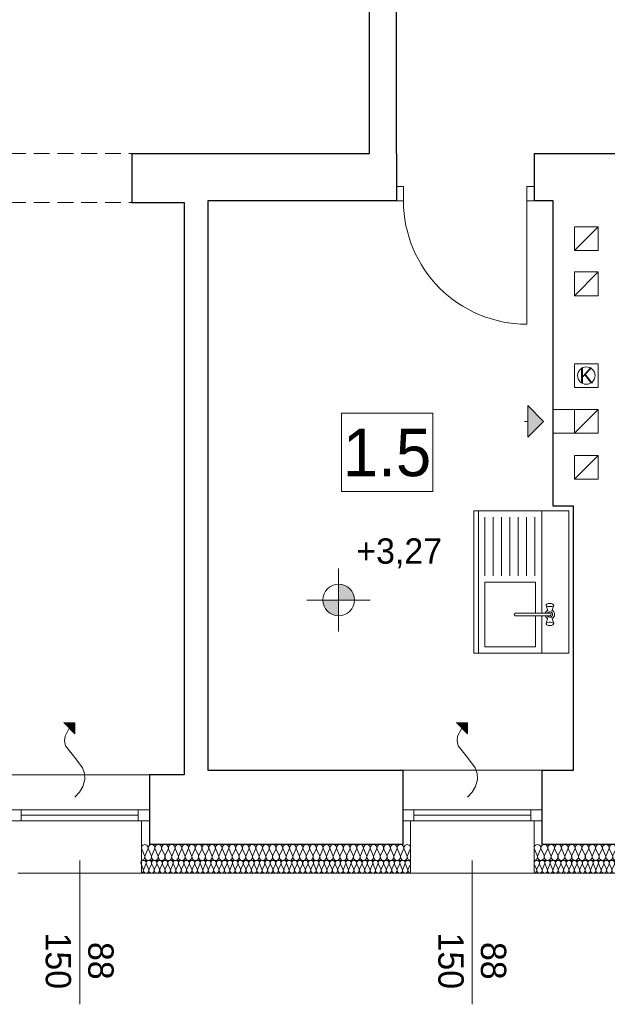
# Model space of a CAD drawing. Extents: x -613240 to -325500, y -25863 to 152403.
# Tile 149 of 254: x -422564 to -418852, y 57903 to 64128. Entities that reach past the tile are written whole.
import ezdxf

# ---------------------------------------------------------------- set-up
doc = ezdxf.new("R2010")
doc.units = 0
doc.header["$MEASUREMENT"] = 0
doc.linetypes.add('Krawędzie ukryte', pattern=[150, 100, -50])
for name, color, linetype in [('A-Okna', 7, 'Continuous'), ('Arch ocieplenie', 7, 'Continuous'), ('Inwent Izolacje', 7, 'Continuous'), ('INWENT RZĘDNE', 7, 'Continuous'), ('Istniejące kominy', 7, 'Continuous')]:
    doc.layers.add(name, color=color, linetype=linetype)
for name, color, linetype, lineweight, true_color in [('A-Okna_Nr_Pióra__9', 7, 'Continuous', 13, 0x3dad99), ('Arch ocieplenie_Nr_Pióra__9', 7, 'Continuous', 13, 0x3dad99), ('Arch wykończenie_Nr_Pióra__3', 7, 'Continuous', 18, 0xff6600), ('Inwent Izolacje_Nr_Pióra__2', 7, 'Continuous', 13, 0x7f7f7f), ('INWENT.ŚCIANY_Nr_Pióra__2', 7, 'Continuous', 13, 0x7f7f7f)]:
    doc.layers.add(name, color=color, linetype=linetype, lineweight=lineweight, true_color=true_color)
for name, color, linetype, lineweight in [('Arch opisy_Nr_Pióra__1', 7, 'Continuous', 25), ('INWENT OPISY_Nr_Pióra__21', 7, 'Continuous', 9), ('INWENT RURY SPUSTOWE_Nr_Pióra__21', 7, 'Continuous', 9), ('INWENT RZĘDNE_Nr_Pióra__21', 7, 'Continuous', 9), ('INWENT wyposarzenie_Nr_Pióra__21', 7, 'Continuous', 9), ('INWENT. DRZWI_Nr_Pióra__5', 7, 'Continuous', 13), ('INWENT. OKNA_Nr_Pióra__21', 7, 'Continuous', 9), ('INWENT. OKNA_Nr_Pióra__5', 7, 'Continuous', 13), ('INWENT.ŚCIANY_Nr_Pióra__1', 7, 'Continuous', 25), ('INWENT.ŚCIANY_Nr_Pióra__21', 7, 'Continuous', 9), ('Istniejące kominy_Nr_Pióra__21', 7, 'Continuous', 9), ('Istniejące stropy_Nr_Pióra__5', 7, 'Continuous', 13)]:
    doc.layers.add(name, color=color, linetype=linetype, lineweight=lineweight)
doc.styles.add('GENERATED_STYLE_2', font='txt')
doc.styles.add('GENERATED_STYLE_3', font='txt')
doc.styles.add('GENERATED_STYLE_5', font='txt')

# ---------------------------------------------------------------- blocks, each defined once
blk = doc.blocks.new('Izolacja cieplna 14_190', base_point=(-419314.9, 58732.6))
at = {"layer": 'Arch ocieplenie_Nr_Pióra__9', "linetype": 'Continuous'}
for p, q in [((-419313.5, 58788.8), (-419299.4, 58756.5)), ((-419296.6, 58756.5), (-419282.4, 58788.8)), ((-419279.6, 58788.8), (-419265.5, 58756.5)), ((-419262.6, 58756.5), (-419248.5, 58788.8)), ((-419245.7, 58788.8), (-419231.6, 58756.5)), ((-419228.7, 58756.5), (-419214.6, 58788.8)), ((-419211.7, 58788.8), (-419197.6, 58756.5)), ((-419194.8, 58756.5), (-419180.7, 58788.8)), ((-419177.8, 58788.8), (-419163.7, 58756.5)), ((-419160.8, 58756.5), (-419146.7, 58788.8)), ((-419143.9, 58788.8), (-419129.8, 58756.5)), ((-419126.9, 58756.5), (-419112.8, 58788.8)), ((-419110, 58788.8), (-419095.8, 58756.5)), ((-419093, 58756.5), (-419078.9, 58788.8)), ((-419076, 58788.8), (-419061.9, 58756.5)), ((-419059.1, 58756.5), (-419044.9, 58788.8)), ((-419042.1, 58788.8), (-419028, 58756.5)), ((-419025.1, 58756.5), (-419011, 58788.8)), ((-419008.2, 58788.8), (-418994.1, 58756.5)), ((-418991.2, 58756.5), (-418977.1, 58788.8)), ((-418974.2, 58788.8), (-418960.1, 58756.5)), ((-418957.3, 58756.5), (-418943.2, 58788.8)), ((-418940.3, 58788.8), (-418926.2, 58756.5)), ((-418923.3, 58756.5), (-418909.2, 58788.8)), ((-418906.4, 58788.8), (-418892.3, 58756.5)), ((-418889.4, 58756.5), (-418875.3, 58788.8)), ((-418872.5, 58788.8), (-418858.3, 58756.5)), ((-418855.5, 58756.5), (-418841.4, 58788.8)), ((-418838.5, 58788.8), (-418824.4, 58756.5)), ((-418821.6, 58756.5), (-418807.4, 58788.8)), ((-418804.6, 58788.8), (-418790.5, 58756.5)), ((-418787.6, 58756.5), (-418773.5, 58788.8)), ((-418770.7, 58788.8), (-418756.6, 58756.5)), ((-418753.7, 58756.5), (-418739.6, 58788.8)), ((-418736.7, 58788.8), (-418722.6, 58756.5)), ((-418719.8, 58756.5), (-418705.7, 58788.8)), ((-418702.8, 58788.8), (-418688.7, 58756.5)), ((-418685.8, 58756.5), (-418671.7, 58788.8)), ((-418668.9, 58788.8), (-418654.8, 58756.5)), ((-418651.9, 58756.5), (-418637.8, 58788.8)), ((-418635, 58788.8), (-418620.8, 58756.5)), ((-418618, 58756.5), (-418603.9, 58788.8)), ((-418601, 58788.8), (-418586.9, 58756.5)), ((-418584.1, 58756.5), (-418569.9, 58788.8)), ((-418567.1, 58788.8), (-418553, 58756.5)), ((-418550.1, 58756.5), (-418536, 58788.8)), ((-418533.2, 58788.8), (-418519.1, 58756.5)), ((-418516.2, 58756.5), (-418502.1, 58788.8)), ((-418499.2, 58788.8), (-418485.1, 58756.5)), ((-418482.3, 58756.5), (-418468.2, 58788.8)), ((-418465.3, 58788.8), (-418451.2, 58756.5)), ((-418448.3, 58756.5), (-418434.2, 58788.8)), ((-418431.4, 58788.8), (-418417.3, 58756.5)), ((-418414.4, 58756.5), (-418400.3, 58788.8)), ((-418397.5, 58788.8), (-418383.3, 58756.5)), ((-418380.5, 58756.5), (-418366.4, 58788.8))]:
    blk.add_line(p, q, dxfattribs=at)
for centre, start_param, end_param in [((-419298, 58795.6), 4.299595, 8.266775), ((-419264.1, 58795.6), 4.299595, 8.266775), ((-419230.1, 58795.6), 4.299595, 8.266775), ((-419196.2, 58795.6), 4.299595, 8.266775), ((-419162.3, 58795.6), 4.299595, 8.266775), ((-419128.3, 58795.6), 4.299595, 8.266775), ((-419094.4, 58795.6), 4.299595, 8.266775), ((-419060.5, 58795.6), 4.299595, 8.266775), ((-419026.6, 58795.6), 4.299595, 8.266775), ((-418992.6, 58795.6), 4.299595, 8.266775), ((-418958.7, 58795.6), 4.299595, 8.266775), ((-418924.8, 58795.6), 4.299595, 8.266775), ((-418890.8, 58795.6), 4.299595, 8.266775), ((-418856.9, 58795.6), 4.299595, 8.266775), ((-418823, 58795.6), 4.299595, 8.266775), ((-418789.1, 58795.6), 4.299595, 8.266775), ((-418755.1, 58795.6), 4.299595, 8.266775), ((-418721.2, 58795.6), 4.299595, 8.266775), ((-418687.3, 58795.6), 4.299595, 8.266775), ((-418653.3, 58795.6), 4.299595, 8.266775), ((-418619.4, 58795.6), 4.299595, 8.266775), ((-418585.5, 58795.6), 4.299595, 8.266775), ((-418551.6, 58795.6), 4.299595, 8.266775), ((-418517.6, 58795.6), 4.299595, 8.266775), ((-418483.7, 58795.6), 4.299595, 8.266775), ((-418449.8, 58795.6), 4.299595, 8.266775), ((-418415.8, 58795.6), 4.299595, 8.266775), ((-418381.9, 58795.6), 4.299595, 8.266775), ((-419314.9, 58749.6), 3.141593, 5.125182), ((-419281, 58749.6), 1.158004, 5.125183), ((-419247.1, 58749.6), 1.158004, 5.125183), ((-419213.2, 58749.6), 1.158004, 5.125183), ((-419179.2, 58749.6), 1.158004, 5.125183), ((-419145.3, 58749.6), 1.158004, 5.125183), ((-419111.4, 58749.6), 1.158004, 5.125183), ((-419077.4, 58749.6), 1.158004, 5.125183), ((-419043.5, 58749.6), 1.158004, 5.125183), ((-419009.6, 58749.6), 1.158004, 5.125183), ((-418975.7, 58749.6), 1.158004, 5.125183), ((-418941.7, 58749.6), 1.158004, 5.125183), ((-418907.8, 58749.6), 1.158004, 5.125183), ((-418873.9, 58749.6), 1.158004, 5.125183), ((-418839.9, 58749.6), 1.158004, 5.125183), ((-418806, 58749.6), 1.158004, 5.125183), ((-418772.1, 58749.6), 1.158004, 5.125183), ((-418738.2, 58749.6), 1.158004, 5.125183), ((-418704.2, 58749.6), 1.158004, 5.125183), ((-418670.3, 58749.6), 1.158004, 5.125183), ((-418636.4, 58749.6), 1.158004, 5.125183), ((-418602.4, 58749.6), 1.158004, 5.125183), ((-418568.5, 58749.6), 1.158004, 5.125183), ((-418534.6, 58749.6), 1.158004, 5.125183), ((-418500.7, 58749.6), 1.158004, 5.125183), ((-418466.7, 58749.6), 1.158004, 5.125183), ((-418432.8, 58749.6), 1.158004, 5.125183), ((-418398.9, 58749.6), 1.158004, 5.125183), ((-418364.9, 58749.6), 1.158004, 3.141593)]:
    blk.add_ellipse(centre, major_axis=(0, 17), ratio=0.997066, start_param=start_param, end_param=end_param, dxfattribs=at)
blk = doc.blocks.new('Izolacja cieplna 14_191', base_point=(-421799.1, 58732.6))
at = {"layer": 'Arch ocieplenie_Nr_Pióra__9', "linetype": 'Continuous'}
for p, q in [((-421797.7, 58788.8), (-421783.5, 58756.5)), ((-421780.6, 58756.5), (-421766.4, 58788.8)), ((-421763.6, 58788.8), (-421749.4, 58756.5)), ((-421746.5, 58756.5), (-421732.4, 58788.8)), ((-421729.5, 58788.8), (-421715.3, 58756.5)), ((-421712.5, 58756.5), (-421698.3, 58788.8)), ((-421695.4, 58788.8), (-421681.2, 58756.5)), ((-421678.4, 58756.5), (-421664.2, 58788.8)), ((-421661.3, 58788.8), (-421647.2, 58756.5)), ((-421644.3, 58756.5), (-421630.1, 58788.8)), ((-421627.3, 58788.8), (-421613.1, 58756.5)), ((-421610.2, 58756.5), (-421596, 58788.8)), ((-421593.2, 58788.8), (-421579, 58756.5)), ((-421576.1, 58756.5), (-421561.9, 58788.8)), ((-421559.1, 58788.8), (-421544.9, 58756.5)), ((-421542, 58756.5), (-421527.9, 58788.8)), ((-421525, 58788.8), (-421510.8, 58756.5)), ((-421508, 58756.5), (-421493.8, 58788.8)), ((-421490.9, 58788.8), (-421476.7, 58756.5)), ((-421473.9, 58756.5), (-421459.7, 58788.8)), ((-421456.8, 58788.8), (-421442.7, 58756.5)), ((-421439.8, 58756.5), (-421425.6, 58788.8)), ((-421422.8, 58788.8), (-421408.6, 58756.5)), ((-421405.7, 58756.5), (-421391.5, 58788.8)), ((-421388.7, 58788.8), (-421374.5, 58756.5)), ((-421371.6, 58756.5), (-421357.5, 58788.8)), ((-421354.6, 58788.8), (-421340.4, 58756.5)), ((-421337.5, 58756.5), (-421323.4, 58788.8)), ((-421320.5, 58788.8), (-421306.3, 58756.5)), ((-421303.5, 58756.5), (-421289.3, 58788.8)), ((-421286.4, 58788.8), (-421272.2, 58756.5)), ((-421269.4, 58756.5), (-421255.2, 58788.8)), ((-421252.3, 58788.8), (-421238.2, 58756.5)), ((-421235.3, 58756.5), (-421221.1, 58788.8)), ((-421218.3, 58788.8), (-421204.1, 58756.5)), ((-421201.2, 58756.5), (-421187, 58788.8)), ((-421184.2, 58788.8), (-421170, 58756.5)), ((-421167.1, 58756.5), (-421153, 58788.8)), ((-421150.1, 58788.8), (-421135.9, 58756.5)), ((-421133, 58756.5), (-421118.9, 58788.8)), ((-421116, 58788.8), (-421101.8, 58756.5)), ((-421099, 58756.5), (-421084.8, 58788.8)), ((-421081.9, 58788.8), (-421067.7, 58756.5)), ((-421064.9, 58756.5), (-421050.7, 58788.8)), ((-421047.8, 58788.8), (-421033.7, 58756.5)), ((-421030.8, 58756.5), (-421016.6, 58788.8)), ((-421013.8, 58788.8), (-420999.6, 58756.5)), ((-420996.7, 58756.5), (-420982.5, 58788.8)), ((-420979.7, 58788.8), (-420965.5, 58756.5)), ((-420962.6, 58756.5), (-420948.5, 58788.8)), ((-420945.6, 58788.8), (-420931.4, 58756.5)), ((-420928.5, 58756.5), (-420914.4, 58788.8)), ((-420911.5, 58788.8), (-420897.3, 58756.5)), ((-420894.5, 58756.5), (-420880.3, 58788.8)), ((-420877.4, 58788.8), (-420863.2, 58756.5)), ((-420860.4, 58756.5), (-420846.2, 58788.8)), ((-420843.3, 58788.8), (-420829.2, 58756.5)), ((-420826.3, 58756.5), (-420812.1, 58788.8)), ((-420809.3, 58788.8), (-420795.1, 58756.5)), ((-420792.2, 58756.5), (-420778, 58788.8)), ((-420775.2, 58788.8), (-420761, 58756.5)), ((-420758.1, 58756.5), (-420744, 58788.8)), ((-420741.1, 58788.8), (-420726.9, 58756.5)), ((-420724.1, 58756.5), (-420709.9, 58788.8)), ((-420707, 58788.8), (-420692.8, 58756.5)), ((-420690, 58756.5), (-420675.8, 58788.8)), ((-420672.9, 58788.8), (-420658.7, 58756.5)), ((-420655.9, 58756.5), (-420641.7, 58788.8)), ((-420638.8, 58788.8), (-420624.7, 58756.5)), ((-420621.8, 58756.5), (-420607.6, 58788.8)), ((-420604.8, 58788.8), (-420590.6, 58756.5)), ((-420587.7, 58756.5), (-420573.5, 58788.8)), ((-420570.7, 58788.8), (-420556.5, 58756.5)), ((-420553.6, 58756.5), (-420539.5, 58788.8)), ((-420536.6, 58788.8), (-420522.4, 58756.5)), ((-420519.6, 58756.5), (-420505.4, 58788.8)), ((-420502.5, 58788.8), (-420488.3, 58756.5)), ((-420485.5, 58756.5), (-420471.3, 58788.8)), ((-420468.4, 58788.8), (-420454.3, 58756.5)), ((-420451.4, 58756.5), (-420437.2, 58788.8)), ((-420434.3, 58788.8), (-420420.2, 58756.5)), ((-420417.3, 58756.5), (-420403.1, 58788.8)), ((-420400.3, 58788.8), (-420386.1, 58756.5)), ((-420383.2, 58756.5), (-420369, 58788.8)), ((-420366.2, 58788.8), (-420352, 58756.5)), ((-420349.1, 58756.5), (-420335, 58788.8)), ((-420332.1, 58788.8), (-420317.9, 58756.5)), ((-420315.1, 58756.5), (-420300.9, 58788.8)), ((-420298, 58788.8), (-420283.8, 58756.5)), ((-420281, 58756.5), (-420266.8, 58788.8)), ((-420263.9, 58788.8), (-420249.8, 58756.5)), ((-420246.9, 58756.5), (-420232.7, 58788.8)), ((-420229.8, 58788.8), (-420215.7, 58756.5)), ((-420212.8, 58756.5), (-420198.6, 58788.8)), ((-420195.8, 58788.8), (-420181.6, 58756.5)), ((-420178.7, 58756.5), (-420164.5, 58788.8)), ((-420161.7, 58788.8), (-420147.5, 58756.5)), ((-420144.6, 58756.5), (-420130.5, 58788.8)), ((-420127.6, 58788.8), (-420113.4, 58756.5)), ((-420110.6, 58756.5), (-420096.4, 58788.8))]:
    blk.add_line(p, q, dxfattribs=at)
for centre, start_param, end_param in [((-421782.1, 58795.6), 5.870392, 9.837571), ((-421748, 58795.6), 5.870392, 9.837571), ((-421713.9, 58795.6), 5.870392, 9.837571), ((-421679.8, 58795.6), 5.870392, 9.837571), ((-421645.7, 58795.6), 5.870392, 9.837571), ((-421611.6, 58795.6), 5.870392, 9.837571), ((-421577.6, 58795.6), 5.870392, 9.837571), ((-421543.5, 58795.6), 5.870392, 9.837571), ((-421509.4, 58795.6), 5.870392, 9.837571), ((-421475.3, 58795.6), 5.870392, 9.837571), ((-421441.2, 58795.6), 5.870392, 9.837571), ((-421407.1, 58795.6), 5.870392, 9.837571), ((-421373.1, 58795.6), 5.870392, 9.837571), ((-421339, 58795.6), 5.870392, 9.837571), ((-421304.9, 58795.6), 5.870392, 9.837571), ((-421270.8, 58795.6), 5.870392, 9.837571), ((-421236.7, 58795.6), 5.870392, 9.837571), ((-421202.6, 58795.6), 5.870392, 9.837571), ((-421168.6, 58795.6), 5.870392, 9.837571), ((-421134.5, 58795.6), 5.870392, 9.837571), ((-421100.4, 58795.6), 5.870392, 9.837571), ((-421066.3, 58795.6), 5.870392, 9.837571), ((-421032.2, 58795.6), 5.870392, 9.837571), ((-420998.1, 58795.6), 5.870392, 9.837571), ((-420964.1, 58795.6), 5.870392, 9.837571), ((-420930, 58795.6), 5.870392, 9.837571), ((-420895.9, 58795.6), 5.870392, 9.837571), ((-420861.8, 58795.6), 5.870392, 9.837571), ((-420827.7, 58795.6), 5.870392, 9.837571), ((-420793.6, 58795.6), 5.870392, 9.837571), ((-420759.6, 58795.6), 5.870392, 9.837571), ((-420725.5, 58795.6), 5.870392, 9.837571), ((-420691.4, 58795.6), 5.870392, 9.837571), ((-420657.3, 58795.6), 5.870392, 9.837571), ((-420623.2, 58795.6), 5.870392, 9.837571), ((-420589.2, 58795.6), 5.870392, 9.837571), ((-420555.1, 58795.6), 5.870392, 9.837571), ((-420521, 58795.6), 5.870392, 9.837571), ((-420486.9, 58795.6), 5.870392, 9.837571), ((-420452.8, 58795.6), 5.870392, 9.837571), ((-420418.7, 58795.6), 5.870392, 9.837571), ((-420384.7, 58795.6), 5.870392, 9.837571), ((-420350.6, 58795.6), 5.870392, 9.837571), ((-420316.5, 58795.6), 5.870392, 9.837571), ((-420282.4, 58795.6), 5.870392, 9.837571), ((-420248.3, 58795.6), 5.870392, 9.837571), ((-420214.2, 58795.6), 5.870392, 9.837571), ((-420180.2, 58795.6), 5.870392, 9.837571), ((-420146.1, 58795.6), 5.870392, 9.837571), ((-420112, 58795.6), 5.870392, 9.837571), ((-421799.1, 58749.6), 4.712389, 6.695979), ((-421765, 58749.6), 2.7288, 6.695979), ((-421730.9, 58749.6), 2.7288, 6.695979), ((-421696.8, 58749.6), 2.7288, 6.695979), ((-421662.8, 58749.6), 2.7288, 6.695979), ((-421628.7, 58749.6), 2.7288, 6.695979), ((-421594.6, 58749.6), 2.7288, 6.695979), ((-421560.5, 58749.6), 2.7288, 6.695979), ((-421526.4, 58749.6), 2.7288, 6.695979), ((-421492.4, 58749.6), 2.7288, 6.695979), ((-421458.3, 58749.6), 2.7288, 6.695979), ((-421424.2, 58749.6), 2.7288, 6.695979), ((-421390.1, 58749.6), 2.7288, 6.695979), ((-421356, 58749.6), 2.7288, 6.695979), ((-421321.9, 58749.6), 2.7288, 6.695979), ((-421287.9, 58749.6), 2.7288, 6.695979), ((-421253.8, 58749.6), 2.7288, 6.695979), ((-421219.7, 58749.6), 2.7288, 6.695979), ((-421185.6, 58749.6), 2.7288, 6.695979), ((-421151.5, 58749.6), 2.7288, 6.695979), ((-421117.4, 58749.6), 2.7288, 6.695979), ((-421083.4, 58749.6), 2.7288, 6.695979), ((-421049.3, 58749.6), 2.7288, 6.695979), ((-421015.2, 58749.6), 2.7288, 6.695979), ((-420981.1, 58749.6), 2.7288, 6.695979), ((-420947, 58749.6), 2.7288, 6.695979), ((-420912.9, 58749.6), 2.7288, 6.695979), ((-420878.9, 58749.6), 2.7288, 6.695979), ((-420844.8, 58749.6), 2.7288, 6.695979), ((-420810.7, 58749.6), 2.7288, 6.695979), ((-420776.6, 58749.6), 2.7288, 6.695979), ((-420742.5, 58749.6), 2.7288, 6.695979), ((-420708.4, 58749.6), 2.7288, 6.695979), ((-420674.4, 58749.6), 2.7288, 6.695979), ((-420640.3, 58749.6), 2.7288, 6.695979), ((-420606.2, 58749.6), 2.7288, 6.695979), ((-420572.1, 58749.6), 2.7288, 6.695979), ((-420538, 58749.6), 2.7288, 6.695979), ((-420503.9, 58749.6), 2.7288, 6.695979), ((-420469.9, 58749.6), 2.7288, 6.695979), ((-420435.8, 58749.6), 2.7288, 6.695979), ((-420401.7, 58749.6), 2.7288, 6.695979), ((-420367.6, 58749.6), 2.7288, 6.695979), ((-420333.5, 58749.6), 2.7288, 6.695979), ((-420299.4, 58749.6), 2.7288, 6.695979), ((-420265.4, 58749.6), 2.7288, 6.695979), ((-420231.3, 58749.6), 2.7288, 6.695979), ((-420197.2, 58749.6), 2.7288, 6.695979), ((-420163.1, 58749.6), 2.7288, 6.695979), ((-420129, 58749.6), 2.7288, 6.695979), ((-420094.9, 58749.6), 2.7288, 4.712389)]:
    blk.add_ellipse(centre, major_axis=(17, 0), ratio=0.998398, start_param=start_param, end_param=end_param, dxfattribs=at)
blk = doc.blocks.new('Izolacja cieplna 14_314', base_point=(-421794.9, 58812.6))
at = {"layer": 'Inwent Izolacje_Nr_Pióra__2', "linetype": 'Continuous'}
for p, q in [((-421793.2, 58882.8), (-421775.5, 58842.4)), ((-421771.9, 58842.4), (-421754.2, 58882.8)), ((-421750.7, 58882.8), (-421733, 58842.4)), ((-421729.4, 58842.4), (-421711.7, 58882.8)), ((-421708.2, 58882.8), (-421690.5, 58842.4)), ((-421686.9, 58842.4), (-421669.2, 58882.8)), ((-421665.7, 58882.8), (-421648, 58842.4)), ((-421644.4, 58842.4), (-421626.7, 58882.8)), ((-421623.2, 58882.8), (-421605.5, 58842.4)), ((-421601.9, 58842.4), (-421584.2, 58882.8)), ((-421580.7, 58882.8), (-421563, 58842.4)), ((-421559.4, 58842.4), (-421541.7, 58882.8)), ((-421538.2, 58882.8), (-421520.5, 58842.4)), ((-421516.9, 58842.4), (-421499.2, 58882.8)), ((-421495.7, 58882.8), (-421478, 58842.4)), ((-421474.4, 58842.4), (-421456.7, 58882.8)), ((-421453.2, 58882.8), (-421435.5, 58842.4)), ((-421431.9, 58842.4), (-421414.2, 58882.8)), ((-421410.7, 58882.8), (-421393, 58842.4)), ((-421389.4, 58842.4), (-421371.7, 58882.8)), ((-421368.2, 58882.8), (-421350.5, 58842.4)), ((-421346.9, 58842.4), (-421329.2, 58882.8)), ((-421325.7, 58882.8), (-421308, 58842.4)), ((-421304.4, 58842.4), (-421286.7, 58882.8)), ((-421283.2, 58882.8), (-421265.5, 58842.4)), ((-421261.9, 58842.4), (-421244.2, 58882.8)), ((-421240.7, 58882.8), (-421223, 58842.4)), ((-421219.4, 58842.4), (-421201.7, 58882.8)), ((-421198.2, 58882.8), (-421180.5, 58842.4)), ((-421176.9, 58842.4), (-421159.2, 58882.8)), ((-421155.7, 58882.8), (-421138, 58842.4)), ((-421134.4, 58842.4), (-421116.7, 58882.8)), ((-421113.2, 58882.8), (-421095.5, 58842.4)), ((-421091.9, 58842.4), (-421074.2, 58882.8)), ((-421070.7, 58882.8), (-421053, 58842.4)), ((-421049.4, 58842.4), (-421031.7, 58882.8)), ((-421028.2, 58882.8), (-421010.5, 58842.4)), ((-421006.9, 58842.4), (-420989.2, 58882.8)), ((-420985.7, 58882.8), (-420968, 58842.4)), ((-420964.4, 58842.4), (-420946.7, 58882.8)), ((-420943.2, 58882.8), (-420925.5, 58842.4)), ((-420921.9, 58842.4), (-420904.2, 58882.8)), ((-420900.7, 58882.8), (-420883, 58842.4)), ((-420879.4, 58842.4), (-420861.7, 58882.8)), ((-420858.2, 58882.8), (-420840.5, 58842.4)), ((-420836.9, 58842.4), (-420819.2, 58882.8)), ((-420815.7, 58882.8), (-420798, 58842.4)), ((-420794.4, 58842.4), (-420776.7, 58882.8)), ((-420773.2, 58882.8), (-420755.5, 58842.4)), ((-420751.9, 58842.4), (-420734.2, 58882.8)), ((-420730.7, 58882.8), (-420713, 58842.4)), ((-420709.4, 58842.4), (-420691.7, 58882.8)), ((-420688.2, 58882.8), (-420670.5, 58842.4)), ((-420666.9, 58842.4), (-420649.2, 58882.8)), ((-420645.7, 58882.8), (-420628, 58842.4)), ((-420624.4, 58842.4), (-420606.7, 58882.8)), ((-420603.2, 58882.8), (-420585.5, 58842.4)), ((-420581.9, 58842.4), (-420564.2, 58882.8)), ((-420560.7, 58882.8), (-420543, 58842.4)), ((-420539.4, 58842.4), (-420521.7, 58882.8)), ((-420518.2, 58882.8), (-420500.5, 58842.4)), ((-420496.9, 58842.4), (-420479.2, 58882.8)), ((-420475.7, 58882.8), (-420458, 58842.4)), ((-420454.4, 58842.4), (-420436.7, 58882.8)), ((-420433.2, 58882.8), (-420415.5, 58842.4)), ((-420411.9, 58842.4), (-420394.2, 58882.8)), ((-420390.7, 58882.8), (-420373, 58842.4)), ((-420369.4, 58842.4), (-420351.7, 58882.8)), ((-420348.2, 58882.8), (-420330.5, 58842.4)), ((-420326.9, 58842.4), (-420309.2, 58882.8)), ((-420305.7, 58882.8), (-420288, 58842.4)), ((-420284.4, 58842.4), (-420266.7, 58882.8)), ((-420263.2, 58882.8), (-420245.5, 58842.4)), ((-420241.9, 58842.4), (-420224.2, 58882.8)), ((-420220.7, 58882.8), (-420203, 58842.4)), ((-420199.4, 58842.4), (-420181.7, 58882.8)), ((-420178.2, 58882.8), (-420160.5, 58842.4)), ((-420156.9, 58842.4), (-420139.2, 58882.8)), ((-420135.7, 58882.8), (-420118, 58842.4)), ((-420114.4, 58842.4), (-420096.7, 58882.8))]:
    blk.add_line(p, q, dxfattribs=at)
for centre, start_param, end_param in [((-421773.7, 58891.3), 4.299595, 8.266775), ((-421731.2, 58891.3), 4.299595, 8.266775), ((-421688.7, 58891.3), 4.299595, 8.266775), ((-421646.2, 58891.3), 4.299595, 8.266775), ((-421603.7, 58891.3), 4.299595, 8.266775), ((-421561.2, 58891.3), 4.299595, 8.266775), ((-421518.7, 58891.3), 4.299595, 8.266775), ((-421476.2, 58891.3), 4.299595, 8.266775), ((-421433.7, 58891.3), 4.299595, 8.266775), ((-421391.2, 58891.3), 4.299595, 8.266775), ((-421348.7, 58891.3), 4.299595, 8.266775), ((-421306.2, 58891.3), 4.299595, 8.266775), ((-421263.7, 58891.3), 4.299595, 8.266775), ((-421221.2, 58891.3), 4.299595, 8.266775), ((-421178.7, 58891.3), 4.299595, 8.266775), ((-421136.2, 58891.3), 4.299595, 8.266775), ((-421093.7, 58891.3), 4.299595, 8.266775), ((-421051.2, 58891.3), 4.299595, 8.266775), ((-421008.7, 58891.3), 4.299595, 8.266775), ((-420966.2, 58891.3), 4.299595, 8.266775), ((-420923.7, 58891.3), 4.299595, 8.266775), ((-420881.2, 58891.3), 4.299595, 8.266775), ((-420838.7, 58891.3), 4.299595, 8.266775), ((-420796.2, 58891.3), 4.299595, 8.266775), ((-420753.7, 58891.3), 4.299595, 8.266775), ((-420711.2, 58891.3), 4.299595, 8.266775), ((-420668.7, 58891.3), 4.299595, 8.266775), ((-420626.2, 58891.3), 4.299595, 8.266775), ((-420583.7, 58891.3), 4.299595, 8.266775), ((-420541.2, 58891.3), 4.299595, 8.266775), ((-420498.7, 58891.3), 4.299595, 8.266775), ((-420456.2, 58891.3), 4.299595, 8.266775), ((-420413.7, 58891.3), 4.299595, 8.266775), ((-420371.2, 58891.3), 4.299595, 8.266775), ((-420328.7, 58891.3), 4.299595, 8.266775), ((-420286.2, 58891.3), 4.299595, 8.266775), ((-420243.7, 58891.3), 4.299595, 8.266775), ((-420201.2, 58891.3), 4.299595, 8.266775), ((-420158.7, 58891.3), 4.299595, 8.266775), ((-420116.2, 58891.3), 4.299595, 8.266775), ((-421794.9, 58833.9), 3.141593, 5.125182), ((-421752.4, 58833.9), 1.158004, 5.125183), ((-421709.9, 58833.9), 1.158004, 5.125183), ((-421667.4, 58833.9), 1.158004, 5.125183), ((-421624.9, 58833.9), 1.158004, 5.125183), ((-421582.4, 58833.9), 1.158004, 5.125183), ((-421539.9, 58833.9), 1.158004, 5.125183), ((-421497.4, 58833.9), 1.158004, 5.125183), ((-421454.9, 58833.9), 1.158004, 5.125183), ((-421412.4, 58833.9), 1.158004, 5.125183), ((-421369.9, 58833.9), 1.158004, 5.125183), ((-421327.4, 58833.9), 1.158004, 5.125183), ((-421284.9, 58833.9), 1.158004, 5.125183), ((-421242.4, 58833.9), 1.158004, 5.125183), ((-421199.9, 58833.9), 1.158004, 5.125183), ((-421157.4, 58833.9), 1.158004, 5.125183), ((-421114.9, 58833.9), 1.158004, 5.125183), ((-421072.4, 58833.9), 1.158004, 5.125183), ((-421029.9, 58833.9), 1.158004, 5.125183), ((-420987.4, 58833.9), 1.158004, 5.125183), ((-420944.9, 58833.9), 1.158004, 5.125183), ((-420902.4, 58833.9), 1.158004, 5.125183), ((-420859.9, 58833.9), 1.158004, 5.125183), ((-420817.4, 58833.9), 1.158004, 5.125183), ((-420774.9, 58833.9), 1.158004, 5.125183), ((-420732.4, 58833.9), 1.158004, 5.125183), ((-420689.9, 58833.9), 1.158004, 5.125183), ((-420647.4, 58833.9), 1.158004, 5.125183), ((-420604.9, 58833.9), 1.158004, 5.125183), ((-420562.4, 58833.9), 1.158004, 5.125183), ((-420519.9, 58833.9), 1.158004, 5.125183), ((-420477.4, 58833.9), 1.158004, 5.125183), ((-420434.9, 58833.9), 1.158004, 5.125183), ((-420392.4, 58833.9), 1.158004, 5.125183), ((-420349.9, 58833.9), 1.158004, 5.125183), ((-420307.4, 58833.9), 1.158004, 5.125183), ((-420264.9, 58833.9), 1.158004, 5.125183), ((-420222.4, 58833.9), 1.158004, 5.125183), ((-420179.9, 58833.9), 1.158004, 5.125183), ((-420137.4, 58833.9), 1.158004, 5.125183), ((-420094.9, 58833.9), 1.158004, 3.141593)]:
    blk.add_ellipse(centre, major_axis=(0, 21.3), ratio=0.999163, start_param=start_param, end_param=end_param, dxfattribs=at)
blk = doc.blocks.new('Izolacja cieplna 14_315', base_point=(-419314.9, 58812.6))
at = {"layer": 'Inwent Izolacje_Nr_Pióra__2', "linetype": 'Continuous'}
for p, q in [((-419313.1, 58882.8), (-419295.2, 58842.4)), ((-419291.5, 58842.4), (-419273.6, 58882.8)), ((-419270, 58882.8), (-419252, 58842.4)), ((-419248.4, 58842.4), (-419230.4, 58882.8)), ((-419226.8, 58882.8), (-419208.8, 58842.4)), ((-419205.2, 58842.4), (-419187.2, 58882.8)), ((-419183.6, 58882.8), (-419165.6, 58842.4)), ((-419162, 58842.4), (-419144, 58882.8)), ((-419140.4, 58882.8), (-419122.4, 58842.4)), ((-419118.8, 58842.4), (-419100.9, 58882.8)), ((-419097.2, 58882.8), (-419079.3, 58842.4)), ((-419075.6, 58842.4), (-419057.7, 58882.8)), ((-419054, 58882.8), (-419036.1, 58842.4)), ((-419032.5, 58842.4), (-419014.5, 58882.8)), ((-419010.9, 58882.8), (-418992.9, 58842.4)), ((-418989.3, 58842.4), (-418971.3, 58882.8)), ((-418967.7, 58882.8), (-418949.7, 58842.4)), ((-418946.1, 58842.4), (-418928.1, 58882.8)), ((-418924.5, 58882.8), (-418906.5, 58842.4)), ((-418902.9, 58842.4), (-418884.9, 58882.8)), ((-418881.3, 58882.8), (-418863.4, 58842.4)), ((-418859.7, 58842.4), (-418841.8, 58882.8)), ((-418838.1, 58882.8), (-418820.2, 58842.4)), ((-418816.5, 58842.4), (-418798.6, 58882.8)), ((-418795, 58882.8), (-418777, 58842.4)), ((-418773.4, 58842.4), (-418755.4, 58882.8)), ((-418751.8, 58882.8), (-418733.8, 58842.4)), ((-418730.2, 58842.4), (-418712.2, 58882.8)), ((-418708.6, 58882.8), (-418690.6, 58842.4)), ((-418687, 58842.4), (-418669, 58882.8)), ((-418665.4, 58882.8), (-418647.4, 58842.4)), ((-418643.8, 58842.4), (-418625.9, 58882.8)), ((-418622.2, 58882.8), (-418604.3, 58842.4)), ((-418600.6, 58842.4), (-418582.7, 58882.8)), ((-418579, 58882.8), (-418561.1, 58842.4)), ((-418557.5, 58842.4), (-418539.5, 58882.8)), ((-418535.9, 58882.8), (-418517.9, 58842.4)), ((-418514.3, 58842.4), (-418496.3, 58882.8)), ((-418492.7, 58882.8), (-418474.7, 58842.4)), ((-418471.1, 58842.4), (-418453.1, 58882.8)), ((-418449.5, 58882.8), (-418431.5, 58842.4)), ((-418427.9, 58842.4), (-418409.9, 58882.8)), ((-418406.3, 58882.8), (-418388.4, 58842.4)), ((-418384.7, 58842.4), (-418366.8, 58882.8))]:
    blk.add_line(p, q, dxfattribs=at)
for centre, start_param, end_param in [((-419293.4, 58891.3), 5.870392, 9.837571), ((-419250.2, 58891.3), 5.870392, 9.837571), ((-419207, 58891.3), 5.870392, 9.837571), ((-419163.8, 58891.3), 5.870392, 9.837571), ((-419120.6, 58891.3), 5.870392, 9.837571), ((-419077.4, 58891.3), 5.870392, 9.837571), ((-419034.3, 58891.3), 5.870392, 9.837571), ((-418991.1, 58891.3), 5.870392, 9.837571), ((-418947.9, 58891.3), 5.870392, 9.837571), ((-418904.7, 58891.3), 5.870392, 9.837571), ((-418861.5, 58891.3), 5.870392, 9.837571), ((-418818.4, 58891.3), 5.870392, 9.837571), ((-418775.2, 58891.3), 5.870392, 9.837571), ((-418732, 58891.3), 5.870392, 9.837571), ((-418688.8, 58891.3), 5.870392, 9.837571), ((-418645.6, 58891.3), 5.870392, 9.837571), ((-418602.4, 58891.3), 5.870392, 9.837571), ((-418559.3, 58891.3), 5.870392, 9.837571), ((-418516.1, 58891.3), 5.870392, 9.837571), ((-418472.9, 58891.3), 5.870392, 9.837571), ((-418429.7, 58891.3), 5.870392, 9.837571), ((-418386.5, 58891.3), 5.870392, 9.837571), ((-419314.9, 58833.9), 4.712389, 6.695979), ((-419271.8, 58833.9), 2.7288, 6.695979), ((-419228.6, 58833.9), 2.7288, 6.695979), ((-419185.4, 58833.9), 2.7288, 6.695979), ((-419142.2, 58833.9), 2.7288, 6.695979), ((-419099, 58833.9), 2.7288, 6.695979), ((-419055.9, 58833.9), 2.7288, 6.695979), ((-419012.7, 58833.9), 2.7288, 6.695979), ((-418969.5, 58833.9), 2.7288, 6.695979), ((-418926.3, 58833.9), 2.7288, 6.695979), ((-418883.1, 58833.9), 2.7288, 6.695979), ((-418839.9, 58833.9), 2.7288, 6.695979), ((-418796.8, 58833.9), 2.7288, 6.695979), ((-418753.6, 58833.9), 2.7288, 6.695979), ((-418710.4, 58833.9), 2.7288, 6.695979), ((-418667.2, 58833.9), 2.7288, 6.695979), ((-418624, 58833.9), 2.7288, 6.695979), ((-418580.9, 58833.9), 2.7288, 6.695979), ((-418537.7, 58833.9), 2.7288, 6.695979), ((-418494.5, 58833.9), 2.7288, 6.695979), ((-418451.3, 58833.9), 2.7288, 6.695979), ((-418408.1, 58833.9), 2.7288, 6.695979), ((-418364.9, 58833.9), 2.7288, 4.712389)]:
    blk.add_ellipse(centre, major_axis=(21.6, 0), ratio=0.985035, start_param=start_param, end_param=end_param, dxfattribs=at)
blk = doc.blocks.new('Linia_30', base_point=(-419254.9, 61587.6))
at = {"layer": 'Istniejące kominy_Nr_Pióra__21', "linetype": 'Continuous'}
blk.add_hatch(color=256, dxfattribs=at).paths.add_polyline_path([(-419254.9, 61587.6), (-419354.9, 61487.6), (-419354.9, 61687.6)], flags=0)
for p, q in [((-419254.9, 61587.6), (-419354.9, 61687.6)), ((-419354.9, 61487.6), (-419354.9, 61687.6)), ((-419354.9, 61587.6), (-419374.9, 61587.6)), ((-419254.9, 61587.6), (-419354.9, 61487.6))]:
    blk.add_line(p, q, dxfattribs=at)
blk = doc.blocks.new('Krzywa_13', base_point=(-419734.9, 59212.6))
at = {"layer": 'A-Okna_Nr_Pióra__9', "linetype": 'Continuous'}
blk.add_hatch(color=256, dxfattribs=at).paths.add_polyline_path([(-419734.9, 59683.2), (-419735.4, 59612.5), (-419805.7, 59683.6)], flags=0)
for p, q in [((-419734.9, 59683.2), (-419805.7, 59683.6)), ((-419735.4, 59612.5), (-419805.7, 59683.6)), ((-419734.9, 59683.2), (-419735.4, 59612.5))]:
    blk.add_line(p, q, dxfattribs=at)
at = {"layer": 'A-Okna_Nr_Pióra__9', "linetype": 'Continuous', "flags": 128}
blk.add_lwpolyline([(-419734.9, 59212.6), (-419705.8, 59243.8), (-419684.5, 59278.8), (-419672.3, 59323.5), (-419674.9, 59362.2), (-419687.8, 59398.7), (-419734.9, 59463.2), (-419794.6, 59536.5), (-419801.7, 59568.5), (-419797.7, 59598.4), (-419770.5, 59648)], dxfattribs=at)
blk = doc.blocks.new('Krzywa_15', base_point=(-422214.9, 59212.6))
at = {"layer": 'A-Okna_Nr_Pióra__9', "linetype": 'Continuous'}
blk.add_hatch(color=256, dxfattribs=at).paths.add_polyline_path([(-422214.9, 59683.2), (-422215.4, 59612.5), (-422285.7, 59683.6)], flags=0)
for p, q in [((-422214.9, 59683.2), (-422285.7, 59683.6)), ((-422215.4, 59612.5), (-422285.7, 59683.6)), ((-422214.9, 59683.2), (-422215.4, 59612.5))]:
    blk.add_line(p, q, dxfattribs=at)
at = {"layer": 'A-Okna_Nr_Pióra__9', "linetype": 'Continuous', "flags": 128}
blk.add_lwpolyline([(-422214.9, 59212.6), (-422185.8, 59243.8), (-422164.5, 59278.8), (-422152.3, 59323.5), (-422154.9, 59362.2), (-422167.8, 59398.7), (-422214.9, 59463.2), (-422274.6, 59536.5), (-422281.7, 59568.5), (-422277.7, 59598.4), (-422250.5, 59648)], dxfattribs=at)
blk = doc.blocks.new('Koty wysokościowe_27', base_point=(-420549.3, 60458.8))
at = {"layer": 'INWENT RZĘDNE_Nr_Pióra__21', "linetype": 'Continuous'}
for points in [[(-420549.3, 60458.8), (-420449.3, 60458.8), (-420456.9, 60497.1), (-420478.6, 60529.6), (-420511.1, 60551.2), (-420549.3, 60558.8)], [(-420549.3, 60458.8), (-420649.3, 60458.8), (-420641.7, 60420.6), (-420620, 60388.1), (-420587.6, 60366.5), (-420549.3, 60358.8)]]:
    blk.add_hatch(color=256, dxfattribs=at).paths.add_polyline_path(points, flags=0)
for p, q in [((-420549.3, 60258.8), (-420549.3, 60658.8)), ((-420749.3, 60458.8), (-420349.3, 60458.8))]:
    blk.add_line(p, q, dxfattribs=at)
blk.add_circle((-420549.3, 60458.8), 100, dxfattribs=at)
at = {"layer": 'INWENT RZĘDNE_Nr_Pióra__21', "insert": (-420437.6, 60658.8), "char_height": 160, "attachment_point": 7, "style": 'GENERATED_STYLE_2'}
blk.add_mtext('{+3,27}', dxfattribs=at)

msp = doc.modelspace()

# ---------------------------------------------------------------- linework, layer by layer
at = {"layer": 'Arch wykończenie_Nr_Pióra__3', "linetype": 'Continuous'}
for p, q in [((-421794.9, 58732.6), (-421794.9, 59062.6)), ((-420094.9, 58732.6), (-420094.9, 59062.6)), ((-419314.9, 58732.6), (-419314.9, 59062.6)), ((-421794.9, 58732.6), (-420094.9, 58732.6)), ((-419314.9, 58732.6), (-418364.9, 58732.6))]:
    msp.add_line(p, q, dxfattribs=at)
at = {"layer": 'INWENT RURY SPUSTOWE_Nr_Pióra__21', "linetype": 'Continuous'}
msp.add_circle((-418984.9, 61877.6), 55, dxfattribs=at)
at = {"layer": 'INWENT wyposarzenie_Nr_Pióra__21', "linetype": 'Continuous'}
for p, q in [((-419694.9, 61022.6), (-419644.9, 61022.6)), ((-419694.9, 60122.6), (-419694.9, 61022.6)), ((-419694.9, 61022.6), (-419094.9, 61022.6)), ((-419664.9, 60122.6), (-419664.9, 61022.6)), ((-419664.9, 61022.6), (-419264.9, 61022.6)), ((-419264.9, 61022.6), (-419264.9, 60375.5)), ((-419094.9, 61022.6), (-419094.9, 60122.6)), ((-419624.9, 60612.6), (-419624.9, 60982.6)), ((-419572.4, 60612.6), (-419572.4, 60982.6)), ((-419519.9, 60612.6), (-419519.9, 60982.6)), ((-419467.4, 60612.6), (-419467.4, 60982.6)), ((-419414.9, 60612.6), (-419414.9, 60982.6)), ((-419362.4, 60612.6), (-419362.4, 60982.6)), ((-419309.9, 60612.6), (-419309.9, 60982.6)), ((-419304.9, 60572.6), (-419624.9, 60572.6)), ((-419624.9, 60572.6), (-419624.9, 60162.6)), ((-419304.9, 60375.5), (-419304.9, 60572.6)), ((-419238.9, 60425.2), (-419237.5, 60428)), ((-419237.5, 60422.4), (-419238.9, 60425.2)), ((-419227, 60387.7), (-419238.9, 60425.2)), ((-419237.5, 60428), (-419233.7, 60433.2)), ((-419233.3, 60419.9), (-419237.5, 60422.4)), ((-419233.7, 60433.2), (-419230.3, 60435.2)), ((-419226.9, 60418.1), (-419233.3, 60419.9)), ((-419230.3, 60435.2), (-419224.9, 60436.8)), ((-419219.1, 60417.1), (-419226.9, 60418.1)), ((-419224.9, 60436.8), (-419218.4, 60437.6)), ((-419210.8, 60417.1), (-419219.1, 60417.1)), ((-419218.4, 60437.6), (-419211.5, 60437.6)), ((-419211.5, 60437.6), (-419204.9, 60436.8)), ((-419202.9, 60418.1), (-419210.8, 60417.1)), ((-419204.9, 60436.8), (-419199.6, 60435.2)), ((-419202.9, 60387.7), (-419190.9, 60425.2)), ((-419196.6, 60419.9), (-419202.9, 60418.1)), ((-419199.6, 60435.2), (-419196.2, 60433.2)), ((-419192.4, 60422.4), (-419196.6, 60419.9)), ((-419192.4, 60428), (-419196.2, 60433.2)), ((-419192.4, 60428), (-419190.9, 60425.2)), ((-419190.9, 60425.2), (-419192.4, 60422.4)), ((-419433.8, 60375.5), (-419213.6, 60375.5)), ((-419213.6, 60359.7), (-419433.8, 60359.7)), ((-419304.9, 60162.6), (-419304.9, 60359.7)), ((-419264.9, 60359.7), (-419264.9, 60122.6)), ((-419227, 60347.5), (-419238.9, 60310)), ((-419202.9, 60347.5), (-419190.9, 60310)), ((-419238.9, 60310), (-419237.5, 60312.8)), ((-419237.5, 60307.2), (-419238.9, 60310)), ((-419237.5, 60312.8), (-419233.3, 60315.3)), ((-419237.5, 60307.2), (-419233.7, 60302)), ((-419230.3, 60300), (-419233.7, 60302)), ((-419233.3, 60315.3), (-419226.9, 60317.1)), ((-419224.9, 60298.5), (-419230.3, 60300)), ((-419226.9, 60317.1), (-419219.1, 60318.1)), ((-419218.4, 60297.6), (-419224.9, 60298.5)), ((-419219.1, 60318.1), (-419210.8, 60318.1)), ((-419211.5, 60297.6), (-419218.4, 60297.6)), ((-419204.9, 60298.5), (-419211.5, 60297.6)), ((-419210.8, 60318.1), (-419202.9, 60317.1)), ((-419199.6, 60300), (-419204.9, 60298.5)), ((-419202.9, 60317.1), (-419196.6, 60315.3)), ((-419196.2, 60302), (-419199.6, 60300)), ((-419196.6, 60315.3), (-419192.4, 60312.8)), ((-419192.4, 60307.2), (-419196.2, 60302)), ((-419192.4, 60312.8), (-419190.9, 60310)), ((-419190.9, 60310), (-419192.4, 60307.2)), ((-419624.9, 60162.6), (-419304.9, 60162.6)), ((-419694.9, 60122.6), (-419644.9, 60122.6)), ((-419694.9, 60122.6), (-419094.9, 60122.6)), ((-419264.9, 60122.6), (-419664.9, 60122.6))]:
    msp.add_line(p, q, dxfattribs=at)
for centre, radius, start, end in [((-419214.9, 60367.6), 30, 117.97653, 164.77469), ((-419214.9, 60367.6), 16.8, 208.05488, 151.94512), ((-419214.9, 60367.6), 30, 297.97653, 62.02347), ((-419433.8, 60367.6), 7.88, 90, 270), ((-419214.9, 60367.6), 30, 195.22531, 242.02347), ((-419214.9, 60367.6), 8, 280, 80)]:
    msp.add_arc(centre, radius, start, end, dxfattribs=at)
at = {"layer": 'INWENT. DRZWI_Nr_Pióra__5', "linetype": 'Continuous'}
for p, q in [((-420139.9, 63072.6), (-420184.9, 63072.6)), ((-420139.9, 62982.6), (-420139.9, 63072.6)), ((-419359.9, 62982.6), (-419359.9, 63072.6)), ((-419359.9, 63072.6), (-419314.9, 63072.6)), ((-420184.9, 62982.6), (-420139.9, 62982.6)), ((-419359.9, 62982.6), (-419359.9, 62202.6)), ((-419314.9, 62982.6), (-419359.9, 62982.6))]:
    msp.add_line(p, q, dxfattribs=at)
msp.add_arc((-419359.9, 62982.6), 780, 180, 270, dxfattribs=at)
at = {"layer": 'INWENT. OKNA_Nr_Pióra__5', "linetype": 'Continuous'}
for p, q in [((-421744.9, 59132.6), (-422624.9, 59132.6)), ((-422554.9, 59062.6), (-422554.9, 59132.6)), ((-421814.9, 59097.6), (-422554.9, 59097.6)), ((-421814.9, 59062.6), (-421814.9, 59132.6)), ((-421744.9, 59062.6), (-421744.9, 59132.6)), ((-420144.9, 59062.6), (-420144.9, 59132.6)), ((-419264.9, 59132.6), (-420144.9, 59132.6)), ((-420074.9, 59062.6), (-420074.9, 59132.6)), ((-419334.9, 59097.6), (-420074.9, 59097.6)), ((-419334.9, 59062.6), (-419334.9, 59132.6)), ((-419264.9, 59062.6), (-419264.9, 59132.6)), ((-421744.9, 59062.6), (-422624.9, 59062.6)), ((-419264.9, 59062.6), (-420144.9, 59062.6)), ((-422184.9, 58812.6), (-422184.9, 57902.6)), ((-419704.9, 58812.6), (-419704.9, 57902.6))]:
    msp.add_line(p, q, dxfattribs=at)
at = {"layer": 'INWENT.ŚCIANY_Nr_Pióra__1', "linetype": 'Continuous'}
for p, q in [((-420354.9, 63282.6), (-420354.9, 64352.6)), ((-420184.9, 63282.6), (-420184.9, 64352.6)), ((-421854.9, 63282.6), (-421854.9, 62972.6)), ((-421854.9, 63282.6), (-420354.9, 63282.6)), ((-420184.9, 63282.6), (-420184.9, 62982.6)), ((-419314.9, 63282.6), (-419314.9, 62982.6)), ((-419314.9, 63282.6), (-418794.9, 63282.6)), ((-421854.9, 62972.6), (-421524.9, 62972.6)), ((-421524.9, 62972.6), (-421524.9, 59352.6)), ((-421374.9, 62982.6), (-421374.9, 59382.6)), ((-420184.9, 62982.6), (-421374.9, 62982.6)), ((-419194.9, 62982.6), (-419314.9, 62982.6)), ((-419194.9, 61052.6), (-419194.9, 62982.6)), ((-419064.9, 61052.6), (-419194.9, 61052.6)), ((-419064.9, 59382.6), (-419064.9, 61052.6)), ((-421524.9, 59352.6), (-421744.9, 59352.6)), ((-421744.9, 59352.6), (-421744.9, 58912.6)), ((-421374.9, 59382.6), (-420144.9, 59382.6)), ((-420144.9, 59382.6), (-420144.9, 58912.6)), ((-419264.9, 59382.6), (-419264.9, 58912.6)), ((-419264.9, 59382.6), (-419064.9, 59382.6)), ((-420144.9, 58912.6), (-421744.9, 58912.6)), ((-418414.9, 58912.6), (-419264.9, 58912.6))]:
    msp.add_line(p, q, dxfattribs=at)
at = {"layer": 'INWENT.ŚCIANY_Nr_Pióra__2', "linetype": 'Continuous'}
for p, q in [((-421794.9, 58812.6), (-420094.9, 58812.6)), ((-419314.9, 58812.6), (-418364.9, 58812.6))]:
    msp.add_line(p, q, dxfattribs=at)
at = {"layer": 'INWENT.ŚCIANY_Nr_Pióra__21', "linetype": 'Continuous'}
for p, q in [((-421744.9, 59352.6), (-422624.9, 59352.6)), ((-420144.9, 59382.6), (-419264.9, 59382.6)), ((-422574.9, 58732.6), (-421794.9, 58732.6)), ((-420094.9, 58732.6), (-419314.9, 58732.6))]:
    msp.add_line(p, q, dxfattribs=at)
at = {"layer": 'Istniejące kominy_Nr_Pióra__21', "linetype": 'Continuous'}
for p, q in [((-419059.9, 62667.6), (-419059.9, 62817.6)), ((-419059.9, 62817.6), (-418909.9, 62817.6)), ((-419059.9, 62667.6), (-418909.9, 62817.6)), ((-418909.9, 62817.6), (-418909.9, 62667.6)), ((-418909.9, 62667.6), (-419059.9, 62667.6)), ((-418909.9, 62532.6), (-419059.9, 62532.6)), ((-419059.9, 62532.6), (-419059.9, 62382.6)), ((-419059.9, 62382.6), (-418909.9, 62532.6)), ((-418909.9, 62382.6), (-418909.9, 62532.6)), ((-419059.9, 62382.6), (-418909.9, 62382.6)), ((-419059.9, 61802.6), (-419059.9, 61952.6)), ((-419059.9, 61952.6), (-418909.9, 61952.6)), ((-418909.9, 61952.6), (-418909.9, 61802.6)), ((-418909.9, 61802.6), (-419059.9, 61802.6)), ((-419194.9, 61662.6), (-418909.9, 61662.6)), ((-419059.9, 61512.6), (-419059.9, 61662.6)), ((-419059.9, 61512.6), (-418909.9, 61662.6)), ((-418909.9, 61662.6), (-418909.9, 61512.6)), ((-418909.9, 61512.6), (-419194.9, 61512.6)), ((-419059.9, 61222.6), (-419059.9, 61372.6)), ((-419059.9, 61372.6), (-418909.9, 61372.6)), ((-419059.9, 61222.6), (-418909.9, 61372.6)), ((-418909.9, 61372.6), (-418909.9, 61222.6)), ((-418909.9, 61222.6), (-419059.9, 61222.6))]:
    msp.add_line(p, q, dxfattribs=at)
at = {"layer": 'Istniejące stropy_Nr_Pióra__5', "linetype": 'Krawędzie ukryte'}
for p, q in [((-427274.9, 63282.6), (-421854.9, 63282.6)), ((-427274.9, 62972.6), (-421854.9, 62972.6))]:
    msp.add_line(p, q, dxfattribs=at)

# ---------------------------------------------------------------- block references
at = {"layer": 'A-Okna', "color": 135, "linetype": 'Continuous', "lineweight": 13, "true_color": 0x3dad99}
for name, p in [('Krzywa_15', (-422214.9, 59212.6)), ('Krzywa_13', (-419734.9, 59212.6))]:
    msp.add_blockref(name, p, dxfattribs=at)
at = {"layer": 'Arch ocieplenie', "color": 104, "linetype": 'Continuous', "lineweight": 13, "true_color": 0x029e21}
for name, p in [('Izolacja cieplna 14_191', (-421799.1, 58732.6)), ('Izolacja cieplna 14_190', (-419314.9, 58732.6))]:
    msp.add_blockref(name, p, dxfattribs=at)
at = {"layer": 'Inwent Izolacje', "color": 104, "linetype": 'Continuous', "lineweight": 13, "true_color": 0x029e21}
for name, p in [('Izolacja cieplna 14_314', (-421794.9, 58812.6)), ('Izolacja cieplna 14_315', (-419314.9, 58812.6))]:
    msp.add_blockref(name, p, dxfattribs=at)
at = {"layer": 'INWENT RZĘDNE'}
msp.add_blockref('Koty wysokościowe_27', (-420549.3, 60458.8), dxfattribs=at)
at = {"layer": 'Istniejące kominy', "linetype": 'Continuous'}
msp.add_blockref('Linia_30', (-419254.9, 61587.6), dxfattribs=at)

# ---------------------------------------------------------------- texts
at = {"layer": 'Arch opisy_Nr_Pióra__1', "linetype": 'Continuous', "insert": (-418984.9, 61828.4), "char_height": 100, "attachment_point": 8, "style": 'GENERATED_STYLE_5'}
msp.add_mtext('{K}', dxfattribs=at)
at = {"layer": 'INWENT. OKNA_Nr_Pióra__21', "linetype": 'Continuous', "char_height": 160, "width": 709.227, "attachment_point": 2, "rotation": 270, "line_spacing_factor": 1.007581, "style": 'GENERATED_STYLE_5'}
for insert in [(-421970.8, 58177.6), (-419490.8, 58177.6)]:
    msp.add_mtext('{88\\P150}', dxfattribs=dict(at, insert=insert))

# ---------------------------------------------------------------- wipeouts: each hides what was drawn before it
at = {"linetype": 'Continuous', "ltscale": 1698816.684292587}
msp.add_wipeout([(-420531.4, 61639.4), (-419955.4, 61639.4), (-419955.4, 61145.3), (-420531.4, 61145.3)], dxfattribs=at).dxf.layer = 'INWENT OPISY_Nr_Pióra__21'

# ---------------------------------------------------------------- next in the draw order: linework, layer by layer
at = {"layer": 'INWENT OPISY_Nr_Pióra__21', "linetype": 'Continuous', "flags": 128}
msp.add_lwpolyline([(-420531.4, 61639.4), (-419955.4, 61639.4), (-419955.4, 61145.3), (-420531.4, 61145.3)], close=True, dxfattribs=at)

# ---------------------------------------------------------------- next in the draw order: texts
at = {"layer": 'INWENT OPISY_Nr_Pióra__21', "linetype": 'Continuous', "insert": (-420243.4, 61237.3), "char_height": 300, "attachment_point": 8, "style": 'GENERATED_STYLE_3'}
msp.add_mtext('{1.5 }', dxfattribs=at)

doc.saveas('drawing.dxf')
